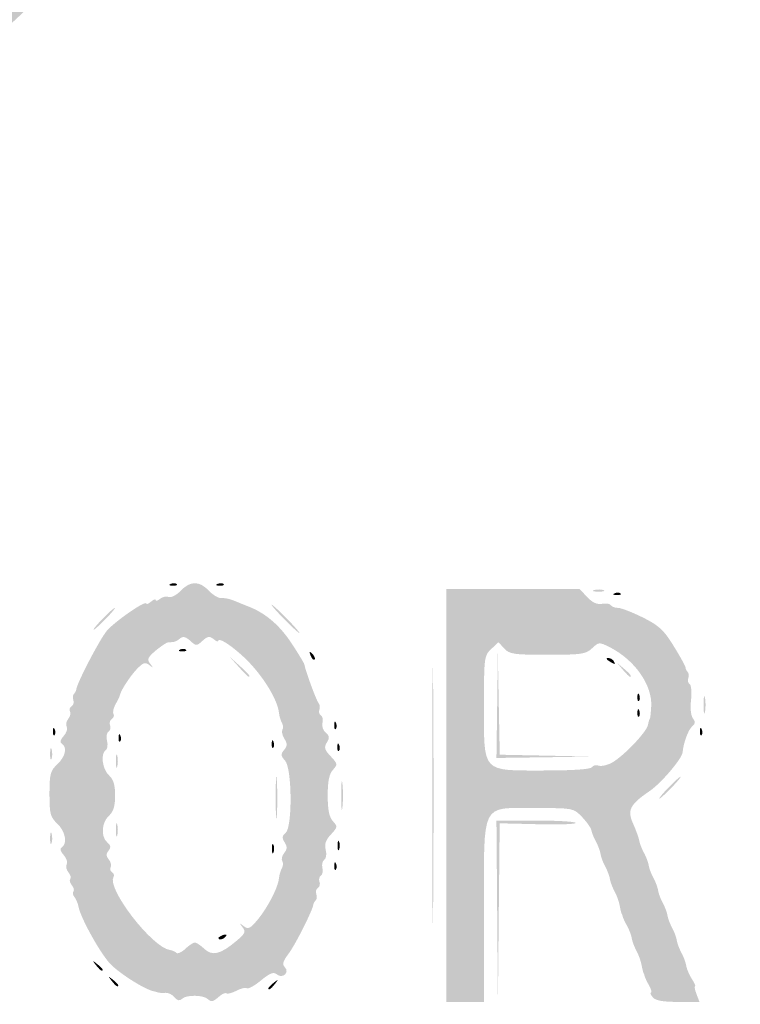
# Model space of a CAD drawing. Header units: inches. Extents: x -26.1 to 25.6, y -25.4 to 25.5.
# Tile 7 of 10: x -12.5 to -1.6, y -3.1 to 11.7. Entities that reach past the tile are written whole.
import ezdxf

# ---------------------------------------------------------------- set-up
doc = ezdxf.new("R2010")
doc.units = ezdxf.units.IN
doc.header["$MEASUREMENT"] = 0

msp = doc.modelspace()

# ---------------------------------------------------------------- hatches: boundary and pattern name
h = msp.add_hatch(color=7)
edge = h.paths.add_edge_path()
edge.add_spline(control_points=[(-0.401, -25.427), (-0.73, -25.343), (-1.002, -25.234), (-1.249, -25.09), (-1.471, -24.96), (-4.006, -22.452), (-13.073, -13.393), (-19.42, -7.051), (-24.715, -1.735), (-24.84, -1.579), (-25.178, -1.157), (-25.348, -0.785), (-25.415, -0.316), (-25.466, 0.035), (-25.463, 0.135), (-25.392, 0.464), (-25.226, 1.239), (-26.136, 0.288), (-13.135, 13.276)], knot_values=[0, 0, 0, 0, 1, 1, 1, 2, 2, 2, 3, 3, 3, 4, 4, 4, 5, 5, 5, 6, 6, 6, 6], degree=3, periodic=0)
edge.add_line((-13.135, 13.276), (-1.296, 25.104))
edge.add_line((-1.296, 25.104), (-0.964, 25.234))
edge.add_spline(control_points=[(-0.964, 25.234), (-0.48, 25.425), (-0.074, 25.482), (0.326, 25.416), (0.675, 25.358), (1.173, 25.164), (1.367, 25.011), (1.432, 24.959), (6.773, 19.634), (13.237, 13.177), (24.952, 1.475), (24.99, 1.437), (25.175, 1.061), (25.632, 0.135), (25.512, -0.754), (24.816, -1.603), (24.365, -2.153), (1.6, -24.862), (1.32, -25.041), (0.914, -25.3), (0.551, -25.417), (0.094, -25.435), (-0.126, -25.444), (-0.349, -25.44), (-0.401, -25.427)], knot_values=[0, 0, 0, 0, 1, 1, 1, 2, 2, 2, 3, 3, 3, 4, 4, 4, 5, 5, 5, 6, 6, 6, 7, 7, 7, 8, 8, 8, 8], degree=3, periodic=0)
edge = h.paths.add_edge_path(flags=0)
edge.add_spline(control_points=[(0.778, -25.219), (0.933, -25.16), (1.177, -25.038), (1.32, -24.947), (1.6, -24.768), (24.271, -2.153), (24.722, -1.603), (25.418, -0.754), (25.538, 0.135), (25.081, 1.061), (24.895, 1.437), (24.857, 1.476), (13.143, 13.183), (1.534, 24.785), (1.386, 24.93), (1.037, 25.095), (0.364, 25.414), (-0.234, 25.427), (-0.964, 25.14)], knot_values=[0, 0, 0, 0, 1, 1, 1, 2, 2, 2, 3, 3, 3, 4, 4, 4, 5, 5, 5, 6, 6, 6, 6], degree=3, periodic=0)
edge.add_line((-0.964, 25.14), (-1.296, 25.01))
edge.add_line((-1.296, 25.01), (-13.088, 13.229))
edge.add_spline(control_points=[(-13.088, 13.229), (-26.037, 0.293), (-25.132, 1.239), (-25.298, 0.464), (-25.451, -0.246), (-25.266, -0.929), (-24.746, -1.579), (-24.621, -1.735), (-19.347, -7.03), (-13.026, -13.346), (-3.996, -22.368), (-1.471, -24.865), (-1.249, -24.995), (-1.002, -25.14), (-0.73, -25.248), (-0.401, -25.332), (-0.181, -25.389), (0.501, -25.323), (0.778, -25.219)], knot_values=[0, 0, 0, 0, 1, 1, 1, 2, 2, 2, 3, 3, 3, 4, 4, 4, 5, 5, 5, 6, 6, 6, 6], degree=3, periodic=0)
h = msp.add_hatch(color=7)
edge = h.paths.add_edge_path()
edge.add_spline(control_points=[(-0.074, -24.603), (-0.091, -24.574), (-0.164, -24.562), (-0.235, -24.576), (-0.305, -24.591), (-0.383, -24.583), (-0.407, -24.559), (-0.43, -24.535), (-0.495, -24.509), (-0.55, -24.5), (-0.605, -24.492), (-0.734, -24.429), (-0.837, -24.361), (-0.979, -24.267), (-1.038, -24.25), (-1.079, -24.291), (-1.12, -24.332), (-3.971, -21.508), (-12.74, -12.74), (-21.797, -3.683), (-24.333, -1.121), (-24.289, -1.077), (-24.244, -1.033), (-24.258, -0.986), (-24.351, -0.864), (-24.417, -0.778), (-24.458, -0.707), (-24.443, -0.707), (-24.428, -0.707), (-24.442, -0.659), (-24.474, -0.601), (-24.506, -0.543), (-24.535, -0.474), (-24.539, -0.448), (-24.543, -0.422), (-24.55, -0.39), (-24.555, -0.377), (-24.568, -0.343), (-24.57, 0.298), (-24.557, 0.354), (-24.551, 0.379), (-24.543, 0.422), (-24.538, 0.448), (-24.525, 0.534), (-24.28, 0.983), (-24.229, 1.014), (-24.194, 1.036), (-24.196, 1.067), (-24.236, 1.115), (-24.285, 1.174), (-22.46, 3.019), (-12.763, 12.716), (-3.318, 22.162), (-1.22, 24.237), (-1.165, 24.192), (-1.113, 24.148), (-1.082, 24.155), (-1.019, 24.224), (-0.945, 24.306), (-0.772, 24.395), (-0.448, 24.518), (-0.37, 24.547), (-0.169, 24.571), (0, 24.571), (0.169, 24.571), (0.37, 24.547), (0.448, 24.518), (0.754, 24.402), (0.946, 24.307), (0.996, 24.246), (1.038, 24.196), (1.064, 24.194), (1.117, 24.238), (1.173, 24.285), (3.192, 22.288), (12.716, 12.763), (22.241, 3.239), (24.237, 1.22), (24.191, 1.164), (24.147, 1.111), (24.151, 1.084), (24.21, 1.035), (24.282, 0.974), (24.524, 0.544), (24.538, 0.448), (24.543, 0.422), (24.551, 0.379), (24.557, 0.354), (24.57, 0.298), (24.568, -0.343), (24.555, -0.377), (24.55, -0.39), (24.543, -0.422), (24.539, -0.448), (24.535, -0.474), (24.506, -0.543), (24.474, -0.601), (24.442, -0.659), (24.428, -0.707), (24.443, -0.707), (24.458, -0.707), (24.417, -0.778), (24.351, -0.864), (24.258, -0.986), (24.244, -1.033), (24.289, -1.077), (24.333, -1.121), (21.797, -3.683), (12.74, -12.74), (3.971, -21.508), (1.12, -24.332), (1.079, -24.291), (1.038, -24.25), (0.979, -24.267), (0.837, -24.361), (0.734, -24.429), (0.605, -24.492), (0.55, -24.5), (0.495, -24.509), (0.43, -24.535), (0.407, -24.559), (0.383, -24.583), (0.305, -24.591), (0.235, -24.576), (0.164, -24.562), (0.091, -24.574), (0.074, -24.603), (0.056, -24.631), (0.023, -24.654), (0, -24.654), (-0.023, -24.654), (-0.056, -24.631), (-0.074, -24.603)], knot_values=[0, 0, 0, 0, 1, 1, 1, 2, 2, 2, 3, 3, 3, 4, 4, 4, 5, 5, 5, 6, 6, 6, 7, 7, 7, 8, 8, 8, 9, 9, 9, 10, 10, 10, 11, 11, 11, 12, 12, 12, 13, 13, 13, 14, 14, 14, 15, 15, 15, 16, 16, 16, 17, 17, 17, 18, 18, 18, 19, 19, 19, 20, 20, 20, 21, 21, 21, 22, 22, 22, 23, 23, 23, 24, 24, 24, 25, 25, 25, 26, 26, 26, 27, 27, 27, 28, 28, 28, 29, 29, 29, 30, 30, 30, 31, 31, 31, 32, 32, 32, 33, 33, 33, 34, 34, 34, 35, 35, 35, 36, 36, 36, 37, 37, 37, 38, 38, 38, 39, 39, 39, 40, 40, 40, 41, 41, 41, 42, 42, 42, 43, 43, 43, 44, 44, 44, 44], degree=3, periodic=0)
edge = h.paths.add_edge_path(flags=0)
edge.add_spline(control_points=[(0.296, -24.024), (0.496, -23.939), (0.687, -23.734), (0.611, -23.687), (0.575, -23.665), (4.673, -19.533), (12.096, -12.111), (20.323, -3.884), (23.652, -0.583), (23.692, -0.616), (23.762, -0.674), (24.059, -0.35), (24.023, -0.256), (24.01, -0.22), (24.019, -0.179), (24.044, -0.164), (24.097, -0.131), (24.104, 0.11), (24.053, 0.161), (24.019, 0.195), (24.013, 0.216), (24, 0.341), (23.997, 0.373), (21.476, 2.918), (18.399, 5.996), (14.658, 9.737), (12.786, 11.578), (12.752, 11.55), (12.676, 11.487), (0.592, 23.578), (0.661, 23.647), (0.697, 23.683), (0.664, 23.74), (0.543, 23.846), (0.45, 23.928), (0.348, 23.997), (0.317, 24), (0.217, 24.009), (0.167, 24.022), (0.082, 24.061), (0.037, 24.082), (-0.037, 24.082), (-0.082, 24.061), (-0.167, 24.022), (-0.217, 24.009), (-0.317, 24), (-0.348, 23.997), (-0.45, 23.928), (-0.543, 23.846), (-0.664, 23.74), (-0.697, 23.683), (-0.661, 23.647), (-0.592, 23.578), (-12.676, 11.487), (-12.752, 11.55), (-12.786, 11.578), (-14.658, 9.737), (-18.399, 5.996), (-21.476, 2.918), (-23.997, 0.373), (-24, 0.341), (-24.013, 0.216), (-24.019, 0.195), (-24.053, 0.161), (-24.104, 0.11), (-24.097, -0.131), (-24.044, -0.164), (-24.019, -0.179), (-24.009, -0.218), (-24.021, -0.249), (-24.056, -0.341), (-23.76, -0.673), (-23.693, -0.617), (-23.652, -0.583), (-20.436, -3.77), (-12.096, -12.111), (-4.673, -19.533), (-0.575, -23.665), (-0.611, -23.687), (-0.651, -23.712), (-0.636, -23.756), (-0.557, -23.84), (-0.34, -24.076), (0.002, -24.15), (0.296, -24.024)], knot_values=[0, 0, 0, 0, 1, 1, 1, 2, 2, 2, 3, 3, 3, 4, 4, 4, 5, 5, 5, 6, 6, 6, 7, 7, 7, 8, 8, 8, 9, 9, 9, 10, 10, 10, 11, 11, 11, 12, 12, 12, 13, 13, 13, 14, 14, 14, 15, 15, 15, 16, 16, 16, 17, 17, 17, 18, 18, 18, 19, 19, 19, 20, 20, 20, 21, 21, 21, 22, 22, 22, 23, 23, 23, 24, 24, 24, 25, 25, 25, 26, 26, 26, 27, 27, 27, 28, 28, 28, 28], degree=3, periodic=0)
h = msp.add_hatch(color=7)
edge = h.paths.add_edge_path()
edge.add_spline(control_points=[(-10.182, -3.041), (-10.216, -3), (-10.278, -2.97), (-10.319, -2.974), (-10.361, -2.977), (-10.41, -2.976), (-10.43, -2.969), (-10.449, -2.963), (-10.481, -2.954), (-10.501, -2.95), (-10.648, -2.916), (-11.043, -2.662), (-11.165, -2.523), (-11.322, -2.345), (-11.603, -1.832), (-11.63, -1.677), (-11.639, -1.627), (-11.666, -1.562), (-11.691, -1.531), (-11.717, -1.501), (-11.724, -1.463), (-11.707, -1.446), (-11.691, -1.43), (-11.701, -1.388), (-11.731, -1.352), (-11.76, -1.317), (-11.771, -1.274), (-11.754, -1.258), (-11.738, -1.241), (-11.751, -1.197), (-11.782, -1.158), (-11.814, -1.12), (-11.826, -1.065), (-11.808, -1.036), (-11.79, -1.007), (-11.811, -0.945), (-11.854, -0.897), (-11.906, -0.84), (-11.915, -0.8), (-11.882, -0.78), (-11.793, -0.725), (-11.829, -0.538), (-11.95, -0.424), (-12.055, -0.326), (-12.068, -0.275), (-12.068, 0.024), (-12.068, 0.322), (-12.055, 0.373), (-11.95, 0.471), (-11.827, 0.587), (-11.796, 0.727), (-11.882, 0.78), (-11.915, 0.8), (-11.906, 0.84), (-11.854, 0.897), (-11.811, 0.945), (-11.79, 1.007), (-11.808, 1.036), (-11.826, 1.065), (-11.816, 1.118), (-11.785, 1.155), (-11.755, 1.192), (-11.743, 1.242), (-11.758, 1.267), (-11.774, 1.293), (-11.764, 1.328), (-11.736, 1.345), (-11.707, 1.362), (-11.695, 1.404), (-11.708, 1.438), (-11.721, 1.472), (-11.717, 1.514), (-11.699, 1.531), (-11.682, 1.549), (-11.666, 1.578), (-11.665, 1.595), (-11.658, 1.688), (-11.311, 2.355), (-11.202, 2.484), (-11.08, 2.627), (-10.607, 2.953), (-10.607, 2.893), (-10.607, 2.877), (-10.575, 2.89), (-10.536, 2.923), (-10.497, 2.955), (-10.465, 2.966), (-10.465, 2.946), (-10.465, 2.927), (-10.436, 2.935), (-10.4, 2.965), (-10.365, 2.994), (-10.305, 3.007), (-10.269, 2.993), (-10.232, 2.979), (-10.151, 3.021), (-10.089, 3.086), (-9.947, 3.238), (-9.805, 3.238), (-9.663, 3.086), (-9.601, 3.021), (-9.518, 2.971), (-9.478, 2.976), (-9.437, 2.98), (-9.362, 2.967), (-9.31, 2.947), (-9.258, 2.926), (-9.143, 2.879), (-9.054, 2.844), (-8.795, 2.74), (-8.584, 2.555), (-8.4, 2.269), (-8.305, 2.123), (-8.227, 1.993), (-8.225, 1.98), (-8.215, 1.9), (-8.043, 1.431), (-8.012, 1.397), (-7.991, 1.374), (-7.985, 1.328), (-7.997, 1.295), (-8.01, 1.262), (-8, 1.222), (-7.974, 1.207), (-7.949, 1.191), (-7.939, 1.14), (-7.951, 1.093), (-7.963, 1.046), (-7.941, 0.98), (-7.901, 0.947), (-7.844, 0.9), (-7.841, 0.87), (-7.885, 0.799), (-7.93, 0.726), (-7.921, 0.691), (-7.828, 0.592), (-7.722, 0.48), (-7.72, 0.467), (-7.794, 0.386), (-7.85, 0.324), (-7.872, 0.213), (-7.872, 0), (-7.872, -0.213), (-7.85, -0.324), (-7.794, -0.386), (-7.72, -0.467), (-7.722, -0.479), (-7.823, -0.587), (-7.902, -0.67), (-7.923, -0.734), (-7.902, -0.819), (-7.885, -0.886), (-7.895, -0.951), (-7.924, -0.969), (-7.952, -0.986), (-7.964, -1.041), (-7.952, -1.09), (-7.939, -1.138), (-7.949, -1.191), (-7.974, -1.207), (-8, -1.222), (-8.009, -1.264), (-7.996, -1.3), (-7.982, -1.335), (-7.993, -1.377), (-8.019, -1.394), (-8.046, -1.41), (-8.057, -1.451), (-8.044, -1.485), (-8.031, -1.519), (-8.035, -1.561), (-8.052, -1.579), (-8.07, -1.596), (-8.086, -1.625), (-8.088, -1.642), (-8.097, -1.727), (-8.361, -2.252), (-8.461, -2.383), (-8.546, -2.495), (-8.561, -2.546), (-8.52, -2.586), (-8.44, -2.666), (-8.551, -2.769), (-8.639, -2.696), (-8.689, -2.655), (-8.743, -2.676), (-8.877, -2.786), (-8.972, -2.865), (-9.068, -2.918), (-9.089, -2.905), (-9.111, -2.891), (-9.184, -2.909), (-9.251, -2.944), (-9.319, -2.979), (-9.386, -2.996), (-9.401, -2.981), (-9.416, -2.967), (-9.471, -2.994), (-9.523, -3.041), (-9.597, -3.108), (-9.632, -3.115), (-9.674, -3.072), (-9.743, -3.004), (-10.005, -3), (-10.071, -3.066), (-10.105, -3.1), (-10.139, -3.092), (-10.182, -3.041)], knot_values=[0, 0, 0, 0, 1, 1, 1, 2, 2, 2, 3, 3, 3, 4, 4, 4, 5, 5, 5, 6, 6, 6, 7, 7, 7, 8, 8, 8, 9, 9, 9, 10, 10, 10, 11, 11, 11, 12, 12, 12, 13, 13, 13, 14, 14, 14, 15, 15, 15, 16, 16, 16, 17, 17, 17, 18, 18, 18, 19, 19, 19, 20, 20, 20, 21, 21, 21, 22, 22, 22, 23, 23, 23, 24, 24, 24, 25, 25, 25, 26, 26, 26, 27, 27, 27, 28, 28, 28, 29, 29, 29, 30, 30, 30, 31, 31, 31, 32, 32, 32, 33, 33, 33, 34, 34, 34, 35, 35, 35, 36, 36, 36, 37, 37, 37, 38, 38, 38, 39, 39, 39, 40, 40, 40, 41, 41, 41, 42, 42, 42, 43, 43, 43, 44, 44, 44, 45, 45, 45, 46, 46, 46, 47, 47, 47, 48, 48, 48, 49, 49, 49, 50, 50, 50, 51, 51, 51, 52, 52, 52, 53, 53, 53, 54, 54, 54, 55, 55, 55, 56, 56, 56, 57, 57, 57, 58, 58, 58, 59, 59, 59, 60, 60, 60, 61, 61, 61, 62, 62, 62, 63, 63, 63, 64, 64, 64, 65, 65, 65, 66, 66, 66, 67, 67, 67, 68, 68, 68, 69, 69, 69, 69], degree=3, periodic=0)
edge = h.paths.add_edge_path(flags=0)
edge.add_spline(control_points=[(-9.876, -2.216), (-9.853, -2.216), (-9.789, -2.259), (-9.733, -2.311), (-9.612, -2.425), (-9.488, -2.394), (-9.247, -2.191), (-9.118, -2.082), (-9.104, -2.052), (-9.156, -1.986), (-9.208, -1.919), (-9.206, -1.917), (-9.139, -1.969), (-9.073, -2.021), (-9.043, -2.008), (-8.936, -1.881), (-8.783, -1.699), (-8.623, -1.392), (-8.608, -1.253), (-8.602, -1.197), (-8.581, -1.125), (-8.562, -1.094), (-8.543, -1.063), (-8.541, -1.015), (-8.557, -0.988), (-8.574, -0.961), (-8.561, -0.906), (-8.528, -0.866), (-8.482, -0.811), (-8.48, -0.773), (-8.521, -0.707), (-8.564, -0.64), (-8.56, -0.608), (-8.507, -0.564), (-8.402, -0.477), (-8.409, 0.409), (-8.515, 0.526), (-8.58, 0.597), (-8.583, 0.623), (-8.53, 0.686), (-8.48, 0.747), (-8.479, 0.781), (-8.525, 0.854), (-8.557, 0.905), (-8.57, 0.967), (-8.555, 0.992), (-8.539, 1.017), (-8.543, 1.063), (-8.562, 1.094), (-8.581, 1.125), (-8.602, 1.197), (-8.608, 1.253), (-8.627, 1.429), (-8.814, 1.747), (-9.042, 1.991), (-9.242, 2.205), (-9.522, 2.402), (-9.522, 2.329), (-9.522, 2.312), (-9.555, 2.325), (-9.594, 2.358), (-9.653, 2.406), (-9.683, 2.402), (-9.759, 2.333), (-9.849, 2.251), (-9.856, 2.251), (-9.946, 2.333), (-10.013, 2.394), (-10.056, 2.403), (-10.099, 2.368), (-10.157, 2.319), (-10.185, 2.31), (-10.273, 2.31), (-10.297, 2.31), (-10.382, 2.254), (-10.463, 2.187), (-10.588, 2.082), (-10.6, 2.052), (-10.549, 1.986), (-10.497, 1.919), (-10.499, 1.917), (-10.563, 1.967), (-10.625, 2.015), (-10.658, 2.003), (-10.758, 1.897), (-10.864, 1.783), (-10.998, 1.574), (-11.007, 1.508), (-11.009, 1.496), (-11.037, 1.437), (-11.07, 1.378), (-11.103, 1.319), (-11.118, 1.252), (-11.103, 1.228), (-11.088, 1.204), (-11.099, 1.171), (-11.128, 1.153), (-11.156, 1.136), (-11.168, 1.093), (-11.154, 1.057), (-11.14, 1.022), (-11.151, 0.979), (-11.178, 0.963), (-11.205, 0.946), (-11.215, 0.883), (-11.2, 0.823), (-11.184, 0.762), (-11.193, 0.7), (-11.219, 0.684), (-11.301, 0.633), (-11.271, 0.396), (-11.172, 0.306), (-11.104, 0.244), (-11.078, 0.161), (-11.078, 0), (-11.078, -0.161), (-11.104, -0.244), (-11.172, -0.306), (-11.284, -0.407), (-11.296, -0.624), (-11.195, -0.708), (-11.141, -0.753), (-11.137, -0.782), (-11.177, -0.831), (-11.218, -0.879), (-11.217, -0.913), (-11.174, -0.964), (-11.143, -1.002), (-11.13, -1.054), (-11.145, -1.079), (-11.161, -1.104), (-11.152, -1.138), (-11.125, -1.155), (-11.098, -1.171), (-11.088, -1.204), (-11.102, -1.227), (-11.209, -1.399), (-10.522, -2.289), (-10.252, -2.329), (-10.215, -2.334), (-10.17, -2.354), (-10.152, -2.372), (-10.134, -2.39), (-10.073, -2.362), (-10.018, -2.31), (-9.962, -2.258), (-9.899, -2.216), (-9.876, -2.216)], knot_values=[0, 0, 0, 0, 1, 1, 1, 2, 2, 2, 3, 3, 3, 4, 4, 4, 5, 5, 5, 6, 6, 6, 7, 7, 7, 8, 8, 8, 9, 9, 9, 10, 10, 10, 11, 11, 11, 12, 12, 12, 13, 13, 13, 14, 14, 14, 15, 15, 15, 16, 16, 16, 17, 17, 17, 18, 18, 18, 19, 19, 19, 20, 20, 20, 21, 21, 21, 22, 22, 22, 23, 23, 23, 24, 24, 24, 25, 25, 25, 26, 26, 26, 27, 27, 27, 28, 28, 28, 29, 29, 29, 30, 30, 30, 31, 31, 31, 32, 32, 32, 33, 33, 33, 34, 34, 34, 35, 35, 35, 36, 36, 36, 37, 37, 37, 38, 38, 38, 39, 39, 39, 40, 40, 40, 41, 41, 41, 42, 42, 42, 43, 43, 43, 44, 44, 44, 45, 45, 45, 46, 46, 46, 47, 47, 47, 48, 48, 48, 49, 49, 49, 49], degree=3, periodic=0)
h = msp.add_hatch(color=7)
edge = h.paths.add_edge_path()
edge.add_spline(control_points=[(-10.238, 3.191), (-10.204, 3.204), (-10.164, 3.203), (-10.148, 3.187), (-10.132, 3.171), (-10.16, 3.16), (-10.21, 3.162), (-10.265, 3.164), (-10.276, 3.176), (-10.238, 3.191)], knot_values=[0, 0, 0, 0, 1, 1, 1, 2, 2, 2, 3, 3, 3, 3], degree=3, periodic=0)
h = msp.add_hatch(color=7)
edge = h.paths.add_edge_path()
edge.add_spline(control_points=[(-9.531, 3.191), (-9.497, 3.204), (-9.457, 3.203), (-9.441, 3.187), (-9.425, 3.171), (-9.453, 3.16), (-9.503, 3.162), (-9.558, 3.164), (-9.569, 3.176), (-9.531, 3.191)], knot_values=[0, 0, 0, 0, 1, 1, 1, 2, 2, 2, 3, 3, 3, 3], degree=3, periodic=0)
h = msp.add_hatch(color=7)
edge = h.paths.add_edge_path()
edge.add_line((-6.081, 0), (-6.081, 3.111))
edge.add_line((-6.081, 3.111), (-5.076, 3.111))
edge.add_line((-5.076, 3.111), (-4.071, 3.111))
edge.add_line((-4.071, 3.111), (-3.957, 2.99))
edge.add_spline(control_points=[(-3.957, 2.99), (-3.88, 2.908), (-3.808, 2.876), (-3.735, 2.889), (-3.676, 2.901), (-3.616, 2.892), (-3.602, 2.869), (-3.588, 2.847), (-3.539, 2.828), (-3.493, 2.828), (-3.447, 2.828), (-3.279, 2.763), (-3.12, 2.684), (-2.876, 2.562), (-2.802, 2.494), (-2.653, 2.251), (-2.555, 2.093), (-2.475, 1.948), (-2.475, 1.928), (-2.475, 1.909), (-2.46, 1.879), (-2.443, 1.861), (-2.425, 1.844), (-2.421, 1.802), (-2.434, 1.768), (-2.447, 1.734), (-2.438, 1.694), (-2.413, 1.679), (-2.389, 1.664), (-2.379, 1.556), (-2.392, 1.439), (-2.407, 1.314), (-2.394, 1.2), (-2.363, 1.162), (-2.322, 1.112), (-2.325, 1.083), (-2.377, 1.04), (-2.433, 0.993), (-2.508, 0.79), (-2.519, 0.652), (-2.527, 0.556), (-2.844, 0.184), (-3.018, 0.066), (-3.314, -0.135), (-3.358, -0.222), (-3.266, -0.424), (-3.225, -0.515), (-3.184, -0.628), (-3.175, -0.675), (-3.166, -0.723), (-3.133, -0.807), (-3.102, -0.864), (-3.071, -0.92), (-3.039, -1.005), (-3.031, -1.052), (-3.023, -1.1), (-2.991, -1.185), (-2.96, -1.241), (-2.929, -1.297), (-2.897, -1.382), (-2.889, -1.43), (-2.882, -1.477), (-2.85, -1.562), (-2.819, -1.618), (-2.788, -1.675), (-2.756, -1.759), (-2.748, -1.807), (-2.74, -1.854), (-2.708, -1.939), (-2.677, -1.995), (-2.646, -2.052), (-2.614, -2.136), (-2.607, -2.184), (-2.599, -2.231), (-2.567, -2.316), (-2.536, -2.372), (-2.505, -2.429), (-2.473, -2.517), (-2.464, -2.568), (-2.456, -2.619), (-2.417, -2.709), (-2.378, -2.768), (-2.339, -2.827), (-2.318, -2.876), (-2.331, -2.876), (-2.344, -2.876), (-2.335, -2.929), (-2.31, -2.993)], knot_values=[0, 0, 0, 0, 1, 1, 1, 2, 2, 2, 3, 3, 3, 4, 4, 4, 5, 5, 5, 6, 6, 6, 7, 7, 7, 8, 8, 8, 9, 9, 9, 10, 10, 10, 11, 11, 11, 12, 12, 12, 13, 13, 13, 14, 14, 14, 15, 15, 15, 16, 16, 16, 17, 17, 17, 18, 18, 18, 19, 19, 19, 20, 20, 20, 21, 21, 21, 22, 22, 22, 23, 23, 23, 24, 24, 24, 25, 25, 25, 26, 26, 26, 27, 27, 27, 28, 28, 28, 29, 29, 29, 29], degree=3, periodic=0)
edge.add_line((-2.31, -2.993), (-2.265, -3.111))
edge.add_line((-2.265, -3.111), (-2.588, -3.111))
edge.add_spline(control_points=[(-2.588, -3.111), (-2.818, -3.111), (-2.928, -3.091), (-2.97, -3.041), (-3.002, -3.002), (-3.015, -2.97), (-2.998, -2.97), (-2.98, -2.97), (-2.993, -2.922), (-3.025, -2.864), (-3.058, -2.805), (-3.088, -2.742), (-3.092, -2.722), (-3.096, -2.703), (-3.104, -2.682), (-3.109, -2.675), (-3.114, -2.669), (-3.127, -2.614), (-3.139, -2.554), (-3.15, -2.494), (-3.184, -2.398), (-3.215, -2.342), (-3.246, -2.285), (-3.278, -2.2), (-3.286, -2.153), (-3.294, -2.106), (-3.326, -2.021), (-3.357, -1.965), (-3.389, -1.908), (-3.418, -1.846), (-3.422, -1.827), (-3.426, -1.807), (-3.434, -1.786), (-3.439, -1.78), (-3.444, -1.773), (-3.457, -1.718), (-3.469, -1.658), (-3.48, -1.598), (-3.514, -1.502), (-3.545, -1.446), (-3.576, -1.39), (-3.608, -1.305), (-3.616, -1.257), (-3.624, -1.21), (-3.656, -1.125), (-3.687, -1.069), (-3.718, -1.013), (-3.75, -0.928), (-3.757, -0.88), (-3.765, -0.833), (-3.797, -0.748), (-3.828, -0.692), (-3.859, -0.635), (-3.889, -0.56), (-3.895, -0.525), (-3.901, -0.489), (-3.964, -0.399), (-4.036, -0.324), (-4.165, -0.189), (-4.169, -0.189), (-4.738, -0.189), (-5.574, -0.189), (-5.515, -0.07), (-5.515, -1.759)], knot_values=[0, 0, 0, 0, 1, 1, 1, 2, 2, 2, 3, 3, 3, 4, 4, 4, 5, 5, 5, 6, 6, 6, 7, 7, 7, 8, 8, 8, 9, 9, 9, 10, 10, 10, 11, 11, 11, 12, 12, 12, 13, 13, 13, 14, 14, 14, 15, 15, 15, 16, 16, 16, 17, 17, 17, 18, 18, 18, 19, 19, 19, 20, 20, 20, 21, 21, 21, 21], degree=3, periodic=0)
edge.add_line((-5.515, -1.759), (-5.515, -3.111))
edge.add_line((-5.515, -3.111), (-5.798, -3.111))
edge.add_line((-5.798, -3.111), (-6.081, -3.111))
edge.add_line((-6.081, -3.111), (-6.081, 0))
edge = h.paths.add_edge_path(flags=0)
edge.add_spline(control_points=[(-3.887, 0.427), (-3.87, 0.455), (-3.825, 0.466), (-3.787, 0.451), (-3.749, 0.437), (-3.661, 0.455), (-3.591, 0.492), (-3.42, 0.582), (-3.062, 0.955), (-3.041, 1.066), (-3.032, 1.115), (-3.02, 1.155), (-3.014, 1.155), (-3.008, 1.155), (-2.999, 1.24), (-2.993, 1.344), (-2.974, 1.665), (-3.242, 2.046), (-3.623, 2.238), (-3.775, 2.314), (-3.785, 2.314), (-3.885, 2.219), (-3.979, 2.131), (-4.047, 2.121), (-4.557, 2.121), (-5.065, 2.121), (-5.133, 2.131), (-5.21, 2.216)], knot_values=[0, 0, 0, 0, 1, 1, 1, 2, 2, 2, 3, 3, 3, 4, 4, 4, 5, 5, 5, 6, 6, 6, 7, 7, 7, 8, 8, 8, 9, 9, 9, 9], degree=3, periodic=0)
edge.add_line((-5.21, 2.216), (-5.296, 2.311))
edge.add_line((-5.296, 2.311), (-5.406, 2.208))
edge.add_spline(control_points=[(-5.406, 2.208), (-5.512, 2.108), (-5.515, 2.08), (-5.515, 1.35), (-5.515, 0.334), (-5.555, 0.377), (-4.614, 0.377), (-4.171, 0.377), (-3.907, 0.395), (-3.887, 0.427)], knot_values=[0, 0, 0, 0, 1, 1, 1, 2, 2, 2, 3, 3, 3, 3], degree=3, periodic=0)
h = msp.add_hatch(color=7)
edge = h.paths.add_edge_path()
edge.add_spline(control_points=[(-3.853, 3.097), (-3.807, 3.109), (-3.743, 3.108), (-3.711, 3.095), (-3.679, 3.082), (-3.717, 3.072), (-3.795, 3.073), (-3.873, 3.074), (-3.899, 3.085), (-3.853, 3.097)], knot_values=[0, 0, 0, 0, 1, 1, 1, 2, 2, 2, 3, 3, 3, 3], degree=3, periodic=0)
h = msp.add_hatch(color=7)
edge = h.paths.add_edge_path()
edge.add_spline(control_points=[(-3.544, 3.049), (-3.51, 3.063), (-3.47, 3.061), (-3.454, 3.045), (-3.438, 3.03), (-3.466, 3.019), (-3.516, 3.021), (-3.571, 3.023), (-3.582, 3.034), (-3.544, 3.049)], knot_values=[0, 0, 0, 0, 1, 1, 1, 2, 2, 2, 3, 3, 3, 3], degree=3, periodic=0)
h = msp.add_hatch(color=7)
edge = h.paths.add_edge_path()
edge.add_spline(control_points=[(-11.267, 2.663), (-11.179, 2.754), (-11.096, 2.828), (-11.083, 2.828), (-11.07, 2.828), (-11.131, 2.754), (-11.219, 2.663), (-11.307, 2.573), (-11.39, 2.498), (-11.403, 2.498), (-11.416, 2.498), (-11.355, 2.573), (-11.267, 2.663)], knot_values=[0, 0, 0, 0, 1, 1, 1, 2, 2, 2, 3, 3, 3, 4, 4, 4, 4], degree=3, periodic=0)
h = msp.add_hatch(color=7)
edge = h.paths.add_edge_path()
edge.add_spline(control_points=[(-8.532, 2.663), (-8.647, 2.78), (-8.73, 2.876), (-8.717, 2.876), (-8.704, 2.876), (-8.6, 2.78), (-8.485, 2.663), (-8.371, 2.547), (-8.288, 2.451), (-8.301, 2.451), (-8.314, 2.451), (-8.418, 2.547), (-8.532, 2.663)], knot_values=[0, 0, 0, 0, 1, 1, 1, 2, 2, 2, 3, 3, 3, 4, 4, 4, 4], degree=3, periodic=0)
h = msp.add_hatch(color=7)
edge = h.paths.add_edge_path()
edge.add_spline(control_points=[(-6.295, 0), (-6.295, 1.724), (-6.289, 2.43), (-6.281, 1.567), (-6.274, 0.705), (-6.274, -0.705), (-6.281, -1.567), (-6.289, -2.43), (-6.295, -1.724), (-6.295, 0)], knot_values=[0, 0, 0, 0, 1, 1, 1, 2, 2, 2, 3, 3, 3, 3], degree=3, periodic=0)
h = msp.add_hatch(color=7)
edge = h.paths.add_edge_path()
edge.add_spline(control_points=[(-10.097, 2.201), (-10.063, 2.214), (-10.022, 2.213), (-10.007, 2.197), (-9.991, 2.181), (-10.019, 2.17), (-10.068, 2.172), (-10.123, 2.174), (-10.135, 2.186), (-10.097, 2.201)], knot_values=[0, 0, 0, 0, 1, 1, 1, 2, 2, 2, 3, 3, 3, 3], degree=3, periodic=0)
h = msp.add_hatch(color=7)
edge = h.paths.add_edge_path()
edge.add_line((-9.219, 1.945), (-9.357, 2.098))
edge.add_line((-9.357, 2.098), (-9.204, 1.959))
edge.add_spline(control_points=[(-9.204, 1.959), (-9.061, 1.83), (-9.029, 1.791), (-9.066, 1.791), (-9.074, 1.791), (-9.143, 1.86), (-9.219, 1.945)], knot_values=[0, 0, 0, 0, 1, 1, 1, 2, 2, 2, 2], degree=3, periodic=0)
h = msp.add_hatch(color=7)
edge = h.paths.add_edge_path()
edge.add_spline(control_points=[(-8.129, 2.108), (-8.154, 2.175), (-8.149, 2.18), (-8.102, 2.134), (-8.07, 2.102), (-8.056, 2.064), (-8.07, 2.049), (-8.085, 2.035), (-8.111, 2.061), (-8.129, 2.108)], knot_values=[0, 0, 0, 0, 1, 1, 1, 2, 2, 2, 3, 3, 3, 3], degree=3, periodic=0)
msp.add_hatch(color=7).paths.add_polyline_path([(-5.316, 1.355), (-5.306, 2.145), (-5.292, 1.38), (-5.277, 0.615), (-4.583, 0.601), (-3.889, 0.587), (-4.608, 0.576), (-5.327, 0.566), (-5.316, 1.355)])
h = msp.add_hatch(color=7)
edge = h.paths.add_edge_path()
edge.add_spline(control_points=[(-3.63, 2.027), (-3.672, 2.054), (-3.678, 2.073), (-3.644, 2.073), (-3.614, 2.074), (-3.575, 2.053), (-3.559, 2.027), (-3.523, 1.969), (-3.539, 1.969), (-3.63, 2.027)], knot_values=[0, 0, 0, 0, 1, 1, 1, 2, 2, 2, 3, 3, 3, 3], degree=3, periodic=0)
h = msp.add_hatch(color=7)
edge = h.paths.add_edge_path()
edge.add_line((-3.422, 1.897), (-3.512, 2.003))
edge.add_line((-3.512, 2.003), (-3.406, 1.914))
edge.add_spline(control_points=[(-3.406, 1.914), (-3.306, 1.829), (-3.278, 1.791), (-3.316, 1.791), (-3.325, 1.791), (-3.373, 1.839), (-3.422, 1.897)], knot_values=[0, 0, 0, 0, 1, 1, 1, 2, 2, 2, 2], degree=3, periodic=0)
h = msp.add_hatch(color=7)
edge = h.paths.add_edge_path()
edge.add_spline(control_points=[(-3.202, 1.489), (-3.2, 1.544), (-3.188, 1.555), (-3.173, 1.517), (-3.16, 1.483), (-3.161, 1.443), (-3.177, 1.427), (-3.193, 1.411), (-3.204, 1.439), (-3.202, 1.489)], knot_values=[0, 0, 0, 0, 1, 1, 1, 2, 2, 2, 3, 3, 3, 3], degree=3, periodic=0)
h = msp.add_hatch(color=7)
edge = h.paths.add_edge_path()
edge.add_spline(control_points=[(-2.203, 1.367), (-2.203, 1.484), (-2.194, 1.531), (-2.182, 1.473), (-2.171, 1.415), (-2.171, 1.319), (-2.182, 1.261), (-2.194, 1.203), (-2.203, 1.25), (-2.203, 1.367)], knot_values=[0, 0, 0, 0, 1, 1, 1, 2, 2, 2, 3, 3, 3, 3], degree=3, periodic=0)
h = msp.add_hatch(color=7)
edge = h.paths.add_edge_path()
edge.add_spline(control_points=[(-3.202, 1.253), (-3.2, 1.308), (-3.188, 1.319), (-3.173, 1.282), (-3.16, 1.248), (-3.161, 1.207), (-3.177, 1.191), (-3.193, 1.176), (-3.204, 1.203), (-3.202, 1.253)], knot_values=[0, 0, 0, 0, 1, 1, 1, 2, 2, 2, 3, 3, 3, 3], degree=3, periodic=0)
h = msp.add_hatch(color=7)
edge = h.paths.add_edge_path()
edge.add_spline(control_points=[(-7.774, 1.065), (-7.772, 1.12), (-7.761, 1.131), (-7.746, 1.093), (-7.732, 1.059), (-7.734, 1.018), (-7.75, 1.003), (-7.765, 0.987), (-7.777, 1.015), (-7.774, 1.065)], knot_values=[0, 0, 0, 0, 1, 1, 1, 2, 2, 2, 3, 3, 3, 3], degree=3, periodic=0)
h = msp.add_hatch(color=7)
edge = h.paths.add_edge_path()
edge.add_spline(control_points=[(-12.017, 0.97), (-12.015, 1.025), (-12.004, 1.036), (-11.989, 0.999), (-11.975, 0.965), (-11.977, 0.924), (-11.992, 0.908), (-12.008, 0.893), (-12.019, 0.921), (-12.017, 0.97)], knot_values=[0, 0, 0, 0, 1, 1, 1, 2, 2, 2, 3, 3, 3, 3], degree=3, periodic=0)
h = msp.add_hatch(color=7)
edge = h.paths.add_edge_path()
edge.add_spline(control_points=[(-11.027, 0.876), (-11.025, 0.931), (-11.014, 0.942), (-10.999, 0.905), (-10.985, 0.87), (-10.987, 0.83), (-11.002, 0.814), (-11.018, 0.798), (-11.029, 0.826), (-11.027, 0.876)], knot_values=[0, 0, 0, 0, 1, 1, 1, 2, 2, 2, 3, 3, 3, 3], degree=3, periodic=0)
h = msp.add_hatch(color=7)
edge = h.paths.add_edge_path()
edge.add_spline(control_points=[(-2.259, 0.97), (-2.257, 1.025), (-2.246, 1.036), (-2.231, 0.999), (-2.217, 0.965), (-2.219, 0.924), (-2.234, 0.908), (-2.25, 0.893), (-2.261, 0.921), (-2.259, 0.97)], knot_values=[0, 0, 0, 0, 1, 1, 1, 2, 2, 2, 3, 3, 3, 3], degree=3, periodic=0)
h = msp.add_hatch(color=7)
edge = h.paths.add_edge_path()
edge.add_spline(control_points=[(-8.717, 0.782), (-8.715, 0.837), (-8.704, 0.848), (-8.689, 0.81), (-8.675, 0.776), (-8.677, 0.736), (-8.693, 0.72), (-8.708, 0.704), (-8.719, 0.732), (-8.717, 0.782)], knot_values=[0, 0, 0, 0, 1, 1, 1, 2, 2, 2, 3, 3, 3, 3], degree=3, periodic=0)
h = msp.add_hatch(color=7)
edge = h.paths.add_edge_path()
edge.add_spline(control_points=[(-7.727, 0.735), (-7.725, 0.79), (-7.714, 0.801), (-7.699, 0.763), (-7.685, 0.729), (-7.687, 0.688), (-7.703, 0.673), (-7.718, 0.657), (-7.729, 0.685), (-7.727, 0.735)], knot_values=[0, 0, 0, 0, 1, 1, 1, 2, 2, 2, 3, 3, 3, 3], degree=3, periodic=0)
h = msp.add_hatch(color=7)
edge = h.paths.add_edge_path()
edge.add_spline(control_points=[(-12.059, 0.636), (-12.058, 0.714), (-12.047, 0.74), (-12.035, 0.694), (-12.023, 0.649), (-12.024, 0.585), (-12.037, 0.553), (-12.05, 0.521), (-12.06, 0.559), (-12.059, 0.636)], knot_values=[0, 0, 0, 0, 1, 1, 1, 2, 2, 2, 3, 3, 3, 3], degree=3, periodic=0)
h = msp.add_hatch(color=7)
edge = h.paths.add_edge_path()
edge.add_spline(control_points=[(-11.067, 0.519), (-11.067, 0.609), (-11.057, 0.646), (-11.046, 0.601), (-11.034, 0.556), (-11.034, 0.481), (-11.046, 0.436), (-11.057, 0.391), (-11.067, 0.428), (-11.067, 0.519)], knot_values=[0, 0, 0, 0, 1, 1, 1, 2, 2, 2, 3, 3, 3, 3], degree=3, periodic=0)
h = msp.add_hatch(color=7)
edge = h.paths.add_edge_path()
edge.add_spline(control_points=[(-8.656, -0.024), (-8.656, 0.262), (-8.648, 0.372), (-8.639, 0.222), (-8.63, 0.072), (-8.63, -0.161), (-8.639, -0.296), (-8.649, -0.432), (-8.656, -0.309), (-8.656, -0.024)], knot_values=[0, 0, 0, 0, 1, 1, 1, 2, 2, 2, 3, 3, 3, 3], degree=3, periodic=0)
h = msp.add_hatch(color=7)
edge = h.paths.add_edge_path()
edge.add_spline(control_points=[(-7.668, 0), (-7.668, 0.194), (-7.66, 0.274), (-7.65, 0.177), (-7.639, 0.08), (-7.639, -0.08), (-7.65, -0.177), (-7.66, -0.274), (-7.668, -0.194), (-7.668, 0)], knot_values=[0, 0, 0, 0, 1, 1, 1, 2, 2, 2, 3, 3, 3, 3], degree=3, periodic=0)
h = msp.add_hatch(color=7)
edge = h.paths.add_edge_path()
edge.add_spline(control_points=[(-2.734, 0.118), (-2.646, 0.209), (-2.564, 0.283), (-2.551, 0.283), (-2.538, 0.283), (-2.599, 0.209), (-2.687, 0.118), (-2.775, 0.027), (-2.858, -0.047), (-2.87, -0.047), (-2.883, -0.047), (-2.822, 0.027), (-2.734, 0.118)], knot_values=[0, 0, 0, 0, 1, 1, 1, 2, 2, 2, 3, 3, 3, 4, 4, 4, 4], degree=3, periodic=0)
h = msp.add_hatch(color=7)
edge = h.paths.add_edge_path()
edge.add_spline(control_points=[(-11.067, -0.519), (-11.067, -0.428), (-11.057, -0.391), (-11.046, -0.436), (-11.034, -0.481), (-11.034, -0.556), (-11.046, -0.601), (-11.057, -0.646), (-11.067, -0.609), (-11.067, -0.519)], knot_values=[0, 0, 0, 0, 1, 1, 1, 2, 2, 2, 3, 3, 3, 3], degree=3, periodic=0)
h = msp.add_hatch(color=7)
edge = h.paths.add_edge_path()
edge.add_line((-5.316, -1.756), (-5.327, -0.377))
edge.add_line((-5.327, -0.377), (-4.74, -0.377))
edge.add_spline(control_points=[(-4.74, -0.377), (-4.418, -0.377), (-4.144, -0.393), (-4.132, -0.412), (-4.12, -0.432), (-4.373, -0.441), (-4.694, -0.433)], knot_values=[0, 0, 0, 0, 1, 1, 1, 2, 2, 2, 2], degree=3, periodic=0)
edge.add_line((-4.694, -0.433), (-5.278, -0.419))
edge.add_line((-5.278, -0.419), (-5.292, -1.777))
edge.add_line((-5.292, -1.777), (-5.305, -3.135))
edge.add_line((-5.305, -3.135), (-5.316, -1.756))
h = msp.add_hatch(color=7)
edge = h.paths.add_edge_path()
edge.add_spline(control_points=[(-12.059, -0.636), (-12.058, -0.559), (-12.047, -0.533), (-12.035, -0.578), (-12.023, -0.624), (-12.024, -0.688), (-12.037, -0.72), (-12.05, -0.752), (-12.06, -0.714), (-12.059, -0.636)], knot_values=[0, 0, 0, 0, 1, 1, 1, 2, 2, 2, 3, 3, 3, 3], degree=3, periodic=0)
h = msp.add_hatch(color=7)
edge = h.paths.add_edge_path()
edge.add_spline(control_points=[(-8.714, -0.801), (-8.714, -0.737), (-8.703, -0.71), (-8.69, -0.742), (-8.677, -0.775), (-8.677, -0.828), (-8.69, -0.86), (-8.703, -0.893), (-8.714, -0.866), (-8.714, -0.801)], knot_values=[0, 0, 0, 0, 1, 1, 1, 2, 2, 2, 3, 3, 3, 3], degree=3, periodic=0)
h = msp.add_hatch(color=7)
edge = h.paths.add_edge_path()
edge.add_spline(control_points=[(-7.724, -0.754), (-7.724, -0.689), (-7.713, -0.663), (-7.7, -0.695), (-7.687, -0.728), (-7.687, -0.781), (-7.7, -0.813), (-7.713, -0.846), (-7.724, -0.819), (-7.724, -0.754)], knot_values=[0, 0, 0, 0, 1, 1, 1, 2, 2, 2, 3, 3, 3, 3], degree=3, periodic=0)
h = msp.add_hatch(color=7)
edge = h.paths.add_edge_path()
edge.add_spline(control_points=[(-7.774, -1.057), (-7.772, -1.002), (-7.761, -0.991), (-7.746, -1.028), (-7.732, -1.062), (-7.734, -1.103), (-7.75, -1.119), (-7.765, -1.134), (-7.777, -1.106), (-7.774, -1.057)], knot_values=[0, 0, 0, 0, 1, 1, 1, 2, 2, 2, 3, 3, 3, 3], degree=3, periodic=0)
h = msp.add_hatch(color=7)
edge = h.paths.add_edge_path()
edge.add_spline(control_points=[(-9.522, -2.15), (-9.522, -2.14), (-9.489, -2.119), (-9.449, -2.103), (-9.407, -2.087), (-9.388, -2.095), (-9.405, -2.122), (-9.433, -2.167), (-9.522, -2.188), (-9.522, -2.15)], knot_values=[0, 0, 0, 0, 1, 1, 1, 2, 2, 2, 3, 3, 3, 3], degree=3, periodic=0)
h = msp.add_hatch(color=7)
edge = h.paths.add_edge_path()
edge.add_spline(control_points=[(-11.367, -2.557), (-11.426, -2.483), (-11.424, -2.481), (-11.349, -2.54), (-11.271, -2.601), (-11.246, -2.64), (-11.284, -2.64), (-11.294, -2.64), (-11.331, -2.603), (-11.367, -2.557)], knot_values=[0, 0, 0, 0, 1, 1, 1, 2, 2, 2, 3, 3, 3, 3], degree=3, periodic=0)
h = msp.add_hatch(color=7)
edge = h.paths.add_edge_path()
edge.add_spline(control_points=[(-11.131, -2.793), (-11.19, -2.718), (-11.188, -2.717), (-11.113, -2.775), (-11.068, -2.811), (-11.031, -2.848), (-11.031, -2.858), (-11.031, -2.897), (-11.07, -2.872), (-11.131, -2.793)], knot_values=[0, 0, 0, 0, 1, 1, 1, 2, 2, 2, 3, 3, 3, 3], degree=3, periodic=0)
h = msp.add_hatch(color=7)
edge = h.paths.add_edge_path()
edge.add_spline(control_points=[(-8.768, -2.905), (-8.768, -2.895), (-8.731, -2.858), (-8.686, -2.822), (-8.611, -2.764), (-8.609, -2.765), (-8.668, -2.84), (-8.729, -2.919), (-8.768, -2.944), (-8.768, -2.905)], knot_values=[0, 0, 0, 0, 1, 1, 1, 2, 2, 2, 3, 3, 3, 3], degree=3, periodic=0)

doc.saveas('drawing.dxf')
